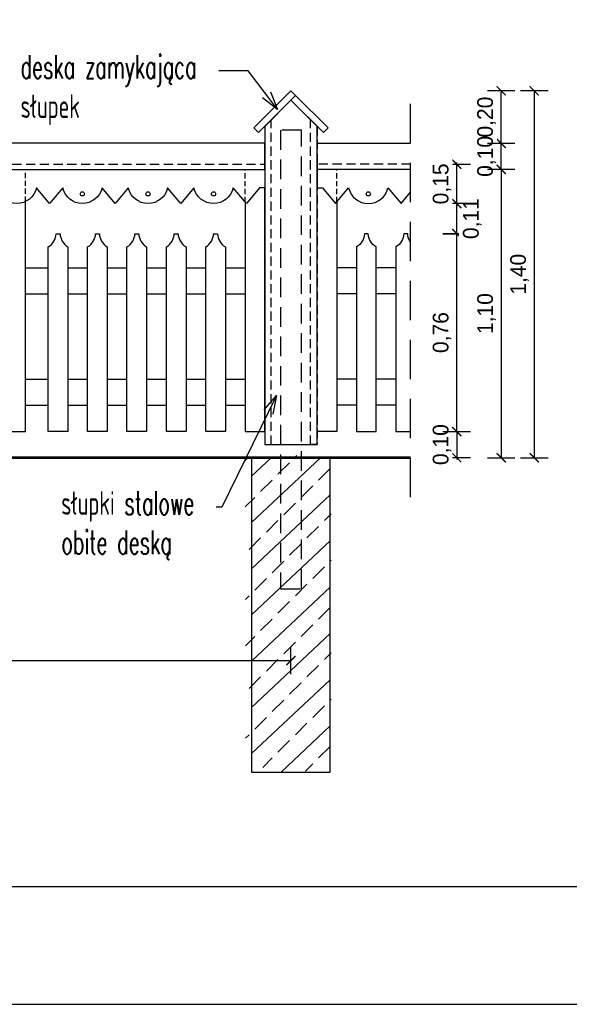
# Model space of a CAD drawing. Extents: x 7460161 to 7461537, y 5624691 to 5625913.
# Tile 2 of 26: x 7460203 to 7460224, y 5625685 to 5625722. Entities that reach past the tile are written whole.
import ezdxf
from ezdxf import colors
from ezdxf.entities.mleader import LeaderData, LeaderLine
from ezdxf.math import Vec2, Vec3

# ---------------------------------------------------------------- set-up
doc = ezdxf.new("R2010")
doc.units = 0
doc.header["$MEASUREMENT"] = 0
doc.linetypes.add('DASHED', pattern=[0.75, 0.5, -0.25])
doc.linetypes.add('DASHEDX2', pattern=[1.5, 1, -0.5])
for name, color, linetype in [('hatch_R&F', 4, 'Continuous'), ('konstr_PROKON', 2, 'Continuous'), ('ozn_graficzne_R&F', 5, 'Continuous'), ('widoki_przerywana_R&F', 4, 'DASHEDX2'), ('widoki_R&F', 4, 'Continuous'), ('więźba_R&F', 3, 'Continuous')]:
    doc.layers.add(name, color=color, linetype=linetype)
doc.layers.add('PODSTAWOWE - teren', color=54, linetype='Continuous', lineweight=50)
doc.styles.add('Skala 50', font='simplex.shx', dxfattribs={"width": 0.9, "height": 10})
doc.styles.add('TECH', font='FL Pismo Techniczne.ttf')
doc.dimstyles.new('K_1-500 (50)', dxfattribs={"dimscale": 5, "dimtxt": 0.12, "dimasz": 0.006999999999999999, "dimexe": 10, "dimexo": 50, "dimgap": 0.04, "dimtad": 1, "dimlfac": 0.1, "dimrnd": 0.01, "dimzin": 1, "dimtxsty": 'TECH', "dimblk": 'SS', "dimcen": 0, "dimdle": 10, "dimse1": 1, "dimse2": 1, "dimclrd": 256, "dimclre": 256, "dimclrt": 7, "dimazin": 0, "dimtfac": 1, "dimtix": 1, "dimtmove": 1, "dimatfit": 3, "dimfxl": 1, "dimtfill": 1, "dimtfillclr": 256, "dimtolj": 1, "dimtzin": 0, "dimlwd": -1, "dimarcsym": 0})

# ---------------------------------------------------------------- blocks, each defined once
blk = doc.blocks.new('SS')
blk.add_line((0, -15), (0, 15))
at = {"const_width": 1.5}
blk.add_lwpolyline([(-5, -5), (5, 5)], dxfattribs=at)
blk = doc.blocks.new('*D187')
at = {"layer": 'Defpoints', "color": 0, "linetype": 'ByBlock'}
for p in [(7460183.580566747, 5625705.860498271), (7460213.580566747, 5625705.860498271), (7460213.580566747, 5625697.619338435)]:
    blk.add_point(p, dxfattribs=at)
at = {"layer": 'widoki_R&F', "linetype": 'ByBlock'}
blk.add_line((7460183.615566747, 5625697.619338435), (7460213.545566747, 5625697.619338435), dxfattribs=at)
at = {"layer": 'widoki_R&F', "linetype": 'ByBlock', "xscale": 0.035, "yscale": 0.035, "zscale": 0.035, "rotation": 180}
blk.add_blockref('SS', (7460183.580566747, 5625697.619338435), dxfattribs=at)
at = {"layer": 'widoki_R&F', "linetype": 'ByBlock', "xscale": 0.035, "yscale": 0.035, "zscale": 0.035}
blk.add_blockref('SS', (7460213.580566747, 5625697.619338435), dxfattribs=at)
at = {"layer": 'widoki_R&F', "color": 7, "linetype": 'ByBlock', "insert": (7460198.580566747, 5625698.179338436), "char_height": 0.6, "attachment_point": 5, "style": 'TECH', "bg_fill": 3, "box_fill_scale": 1.25, "bg_fill_color": 256, "bg_fill_true_color": 13158600, "bg_fill_transparency": 0}
blk.add_mtext('\\A1;3,00', dxfattribs=at)
blk = doc.blocks.new('_Open30')
at = {"color": 0, "linetype": 'ByBlock', "lineweight": -2, "transparency": 16777216}
for p, q in [((-1, 0.2679), (0, 0)), ((0, 0), (-1, -0.2679)), ((0, 0), (-1, 0))]:
    blk.add_line(p, q, dxfattribs=at)
blk = doc.blocks.new('*D191')
at = {"layer": 'Defpoints', "color": 0, "linetype": 'ByBlock'}
for p in [(7460218.14308017, 5625706.360498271), (7460218.14308017, 5625705.360498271)]:
    blk.add_point(p, dxfattribs=at)
at = {"layer": 'widoki_R&F', "linetype": 'ByBlock'}
for p, q in [((7460219.900972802, 5625706.395498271), (7460219.900972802, 5625706.430498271)), ((7460219.900972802, 5625706.360498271), (7460219.900972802, 5625705.360498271)), ((7460219.900972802, 5625705.325498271), (7460219.900972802, 5625705.290498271))]:
    blk.add_line(p, q, dxfattribs=at)
at = {"layer": 'widoki_R&F', "linetype": 'ByBlock', "xscale": 0.035, "yscale": 0.035, "zscale": 0.035}
for p, rotation in [((7460219.900972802, 5625706.360498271), 270), ((7460219.900972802, 5625705.360498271), 90)]:
    blk.add_blockref('SS', p, dxfattribs=dict(at, rotation=rotation))
at = {"layer": 'widoki_R&F', "color": 7, "linetype": 'ByBlock', "insert": (7460219.340972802, 5625705.860498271), "char_height": 0.6, "attachment_point": 5, "rotation": 90, "style": 'TECH', "bg_fill": 3, "box_fill_scale": 1.25, "bg_fill_color": 256, "bg_fill_true_color": 13158600, "bg_fill_transparency": 0}
blk.add_mtext('\\A1;0,10', dxfattribs=at)
at = {"layer": 'Defpoints', "color": 0, "linetype": 'ByBlock'}
blk.add_point((7460219.900972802, 5625705.360498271), dxfattribs=at)
blk = doc.blocks.new('*D192')
at = {"layer": 'Defpoints', "color": 0, "linetype": 'ByBlock'}
for p in [(7460217.955566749, 5625713.910498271), (7460219.900972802, 5625713.910498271), (7460218.14308017, 5625706.360498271)]:
    blk.add_point(p, dxfattribs=at)
at = {"layer": 'widoki_R&F', "linetype": 'ByBlock'}
blk.add_line((7460219.900972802, 5625706.395498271), (7460219.900972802, 5625713.875498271), dxfattribs=at)
at = {"layer": 'widoki_R&F', "linetype": 'ByBlock', "xscale": 0.035, "yscale": 0.035, "zscale": 0.035}
for p, rotation in [((7460219.900972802, 5625713.910498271), 90), ((7460219.900972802, 5625706.360498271), 270)]:
    blk.add_blockref('SS', p, dxfattribs=dict(at, rotation=rotation))
at = {"layer": 'widoki_R&F', "color": 7, "linetype": 'ByBlock', "insert": (7460219.340972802, 5625710.13549827), "char_height": 0.6, "attachment_point": 5, "rotation": 90, "style": 'TECH', "bg_fill": 3, "box_fill_scale": 1.25, "bg_fill_color": 256, "bg_fill_true_color": 13158600, "bg_fill_transparency": 0}
blk.add_mtext('\\A1;0,76', dxfattribs=at)
blk = doc.blocks.new('*D193')
at = {"layer": 'Defpoints', "color": 0, "linetype": 'ByBlock'}
for p in [(7460217.780566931, 5625715.060498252), (7460218.030566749, 5625713.910498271)]:
    blk.add_point(p, dxfattribs=at)
at = {"layer": 'widoki_R&F', "linetype": 'ByBlock'}
blk.add_line((7460219.900972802, 5625713.945498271), (7460219.900972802, 5625715.025498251), dxfattribs=at)
at = {"layer": 'widoki_R&F', "linetype": 'ByBlock', "xscale": 0.035, "yscale": 0.035, "zscale": 0.035}
for p, rotation in [((7460219.900972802, 5625715.060498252), 90), ((7460219.900972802, 5625713.910498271), 270)]:
    blk.add_blockref('SS', p, dxfattribs=dict(at, rotation=rotation))
at = {"layer": 'widoki_R&F', "color": 7, "linetype": 'ByBlock', "insert": (7460220.492850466, 5625714.485498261), "char_height": 0.6, "attachment_point": 5, "rotation": 90, "style": 'TECH', "bg_fill": 3, "box_fill_scale": 1.25, "bg_fill_color": 256, "bg_fill_true_color": 13158600, "bg_fill_transparency": 0}
blk.add_mtext('\\A1;0,11', dxfattribs=at)
at = {"layer": 'Defpoints', "color": 0, "linetype": 'ByBlock'}
blk.add_point((7460219.900972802, 5625715.060498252), dxfattribs=at)
blk = doc.blocks.new('*D194')
at = {"layer": 'Defpoints', "color": 0, "linetype": 'ByBlock'}
for p in [(7460217.780566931, 5625716.560498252), (7460217.780566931, 5625715.060498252)]:
    blk.add_point(p, dxfattribs=at)
at = {"layer": 'widoki_R&F', "linetype": 'ByBlock'}
for p, q in [((7460219.900972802, 5625716.595498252), (7460219.900972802, 5625716.630498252)), ((7460219.900972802, 5625715.060498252), (7460219.900972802, 5625716.560498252)), ((7460219.900972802, 5625715.025498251), (7460219.900972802, 5625714.990498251))]:
    blk.add_line(p, q, dxfattribs=at)
at = {"layer": 'widoki_R&F', "linetype": 'ByBlock', "xscale": 0.035, "yscale": 0.035, "zscale": 0.035}
for p, rotation in [((7460219.900972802, 5625716.560498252), 270), ((7460219.900972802, 5625715.060498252), 90)]:
    blk.add_blockref('SS', p, dxfattribs=dict(at, rotation=rotation))
at = {"layer": 'widoki_R&F', "color": 7, "linetype": 'ByBlock', "insert": (7460219.340972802, 5625715.810498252), "char_height": 0.6, "attachment_point": 5, "rotation": 90, "style": 'TECH', "bg_fill": 3, "box_fill_scale": 1.25, "bg_fill_color": 256, "bg_fill_true_color": 13158600, "bg_fill_transparency": 0}
blk.add_mtext('\\A1;0,15', dxfattribs=at)
at = {"layer": 'Defpoints', "color": 0, "linetype": 'ByBlock'}
blk.add_point((7460219.900972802, 5625716.560498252), dxfattribs=at)
blk = doc.blocks.new('*D195')
at = {"layer": 'Defpoints', "color": 0, "linetype": 'ByBlock'}
for p in [(7460218.14308017, 5625717.360498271), (7460218.14308017, 5625716.360498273)]:
    blk.add_point(p, dxfattribs=at)
at = {"layer": 'widoki_R&F', "linetype": 'ByBlock'}
for p, q in [((7460221.596539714, 5625717.395498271), (7460221.596539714, 5625717.430498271)), ((7460221.596539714, 5625716.360498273), (7460221.596539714, 5625717.360498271)), ((7460221.596539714, 5625716.325498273), (7460221.596539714, 5625716.290498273))]:
    blk.add_line(p, q, dxfattribs=at)
at = {"layer": 'widoki_R&F', "linetype": 'ByBlock', "xscale": 0.035, "yscale": 0.035, "zscale": 0.035}
for p, rotation in [((7460221.596539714, 5625717.360498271), 270), ((7460221.596539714, 5625716.360498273), 90)]:
    blk.add_blockref('SS', p, dxfattribs=dict(at, rotation=rotation))
at = {"layer": 'widoki_R&F', "color": 7, "linetype": 'ByBlock', "insert": (7460221.036539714, 5625716.860498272), "char_height": 0.6, "attachment_point": 5, "rotation": 90, "style": 'TECH', "bg_fill": 3, "box_fill_scale": 1.25, "bg_fill_color": 256, "bg_fill_true_color": 13158600, "bg_fill_transparency": 0}
blk.add_mtext('\\A1;0,10', dxfattribs=at)
at = {"layer": 'Defpoints', "color": 0, "linetype": 'ByBlock'}
blk.add_point((7460221.596539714, 5625717.360498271), dxfattribs=at)
blk = doc.blocks.new('*D196')
at = {"layer": 'Defpoints', "color": 0, "linetype": 'ByBlock'}
for p in [(7460218.14308017, 5625716.360498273), (7460218.14308017, 5625705.360498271), (7460221.596539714, 5625705.360498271)]:
    blk.add_point(p, dxfattribs=at)
at = {"layer": 'widoki_R&F', "linetype": 'ByBlock'}
blk.add_line((7460221.596539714, 5625716.325498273), (7460221.596539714, 5625705.395498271), dxfattribs=at)
at = {"layer": 'widoki_R&F', "linetype": 'ByBlock', "xscale": 0.035, "yscale": 0.035, "zscale": 0.035}
for p, rotation in [((7460221.596539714, 5625716.360498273), 90), ((7460221.596539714, 5625705.360498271), 270)]:
    blk.add_blockref('SS', p, dxfattribs=dict(at, rotation=rotation))
at = {"layer": 'widoki_R&F', "color": 7, "linetype": 'ByBlock', "insert": (7460221.036539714, 5625710.860498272), "char_height": 0.6, "attachment_point": 5, "rotation": 90, "style": 'TECH', "bg_fill": 3, "box_fill_scale": 1.25, "bg_fill_color": 256, "bg_fill_true_color": 13158600, "bg_fill_transparency": 0}
blk.add_mtext('\\A1;1,10', dxfattribs=at)
blk = doc.blocks.new('*D197')
at = {"layer": 'Defpoints', "color": 0, "linetype": 'ByBlock'}
for p in [(7460213.580566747, 5625719.360498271), (7460214.580566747, 5625717.360498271)]:
    blk.add_point(p, dxfattribs=at)
at = {"layer": 'widoki_R&F', "linetype": 'ByBlock'}
blk.add_line((7460221.596539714, 5625717.395498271), (7460221.596539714, 5625719.325498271), dxfattribs=at)
at = {"layer": 'widoki_R&F', "linetype": 'ByBlock', "xscale": 0.035, "yscale": 0.035, "zscale": 0.035}
for p, rotation in [((7460221.596539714, 5625719.360498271), 90), ((7460221.596539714, 5625717.360498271), 270)]:
    blk.add_blockref('SS', p, dxfattribs=dict(at, rotation=rotation))
at = {"layer": 'widoki_R&F', "color": 7, "linetype": 'ByBlock', "insert": (7460221.036539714, 5625718.360498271), "char_height": 0.6, "attachment_point": 5, "rotation": 90, "style": 'TECH', "bg_fill": 3, "box_fill_scale": 1.25, "bg_fill_color": 256, "bg_fill_true_color": 13158600, "bg_fill_transparency": 0}
blk.add_mtext('\\A1;0,20', dxfattribs=at)
at = {"layer": 'Defpoints', "color": 0, "linetype": 'ByBlock'}
blk.add_point((7460221.596539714, 5625719.360498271), dxfattribs=at)
blk = doc.blocks.new('*D198')
at = {"layer": 'Defpoints', "color": 0, "linetype": 'ByBlock'}
for p in [(7460213.580566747, 5625719.360498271), (7460218.14308017, 5625705.360498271), (7460222.855235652, 5625705.360498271)]:
    blk.add_point(p, dxfattribs=at)
at = {"layer": 'widoki_R&F', "linetype": 'ByBlock'}
blk.add_line((7460222.855235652, 5625719.325498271), (7460222.855235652, 5625705.395498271), dxfattribs=at)
at = {"layer": 'widoki_R&F', "linetype": 'ByBlock', "xscale": 0.035, "yscale": 0.035, "zscale": 0.035}
for p, rotation in [((7460222.855235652, 5625719.360498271), 90), ((7460222.855235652, 5625705.360498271), 270)]:
    blk.add_blockref('SS', p, dxfattribs=dict(at, rotation=rotation))
at = {"layer": 'widoki_R&F', "color": 7, "linetype": 'ByBlock', "insert": (7460222.295235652, 5625712.360498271), "char_height": 0.6, "attachment_point": 5, "rotation": 90, "style": 'TECH', "bg_fill": 3, "box_fill_scale": 1.25, "bg_fill_color": 256, "bg_fill_true_color": 13158600, "bg_fill_transparency": 0}
blk.add_mtext('\\A1;1,40', dxfattribs=at)

msp = doc.modelspace()

# ---------------------------------------------------------------- hatches: boundary and pattern name
at = {"layer": 'hatch_R&F', "linetype": 'ByBlock'}
h = msp.add_hatch(dxfattribs=at)
h.set_pattern_fill('ANSI33', color=9, scale=5)
h.set_pattern_definition([(45, (-67142326.83916287, -50630736.74339476), (-0.8838834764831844, 0.8838834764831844), []), (45, (-67142325.9552794, -50630736.74339476), (-0.8838834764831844, 0.8838834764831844), [0.6250000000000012, -0.3125000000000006])])
h.paths.add_polyline_path([(7460212.080566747, 5625693.360498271), (7460215.080566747, 5625693.360498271), (7460215.080566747, 5625705.360498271), (7460212.080566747, 5625705.360498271)])

# ---------------------------------------------------------------- linework, layer by layer
at = {"layer": 'Defpoints'}
msp.add_lwpolyline([(7460160.670428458, 5625684.500649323), (7460457.670428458, 5625684.500649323), (7460457.670428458, 5625894.500649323), (7460160.670428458, 5625894.500649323)], close=True, dxfattribs=at)
at = {"layer": 'konstr_PROKON', "color": 4, "linetype": 'ByBlock'}
msp.add_lwpolyline([(7460212.080566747, 5625693.360498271), (7460215.080566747, 5625693.360498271), (7460215.080566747, 5625705.360498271), (7460212.080566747, 5625705.360498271)], close=True, dxfattribs=at)
at = {"layer": 'ozn_graficzne_R&F'}
msp.add_lwpolyline([(7460171.670428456, 5625689.000649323), (7460453.170428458, 5625689.000649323), (7460453.170428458, 5625890.000649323), (7460171.670428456, 5625890.000649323)], close=True, dxfattribs=at)
at = {"layer": 'PODSTAWOWE - teren', "lineweight": 40, "const_width": 0.1}
msp.add_lwpolyline([(7460178.459241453, 5625705.360498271), (7460218.14308017, 5625705.360498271)], dxfattribs=at)
at = {"layer": 'widoki_przerywana_R&F', "color": 9, "ltscale": 1.5}
msp.add_lwpolyline([(7460218.14308017, 5625703.860498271), (7460218.14308017, 5625718.992990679)], dxfattribs=at)
at = {"layer": 'widoki_przerywana_R&F', "color": 9, "ltscale": 0.35}
msp.add_lwpolyline([(7460214.580566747, 5625705.860498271), (7460214.330566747, 5625705.860498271), (7460214.330566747, 5625718.256944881), (7460214.580566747, 5625718.006944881)], close=True, dxfattribs=at)
for points in [[(7460184.580566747, 5625716.360498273), (7460184.580566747, 5625716.560498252), (7460212.580566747, 5625716.560498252), (7460212.580566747, 5625716.360498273)], [(7460218.14308017, 5625716.560498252), (7460214.580566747, 5625716.560498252), (7460214.580566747, 5625716.360498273)]]:
    msp.add_lwpolyline(points, dxfattribs=at)
at = {"layer": 'widoki_przerywana_R&F', "color": 9, "ltscale": 0.2}
for points in [[(7460212.580566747, 5625716.560498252), (7460212.580566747, 5625715.660498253)], [(7460203.455566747, 5625715.13257653), (7460203.455566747, 5625716.360498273)], [(7460211.830566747, 5625715.120498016), (7460211.830566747, 5625716.360498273)], [(7460215.330566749, 5625715.120498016), (7460215.330566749, 5625716.360498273), (7460214.580566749, 5625716.360498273), (7460214.580566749, 5625715.660498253)]]:
    msp.add_lwpolyline(points, dxfattribs=at)
at = {"layer": 'widoki_R&F', "color": 9, "linetype": 'ByBlock'}
for p, q in [((7460203.455566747, 5625712.61049827), (7460204.330566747, 5625712.61049827)), ((7460205.080566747, 5625712.61049827), (7460205.830566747, 5625712.61049827)), ((7460206.580566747, 5625712.61049827), (7460207.330566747, 5625712.61049827)), ((7460208.080566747, 5625712.61049827), (7460208.830566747, 5625712.61049827)), ((7460209.580566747, 5625712.61049827), (7460210.330566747, 5625712.61049827)), ((7460211.080566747, 5625712.61049827), (7460211.830566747, 5625712.61049827)), ((7460216.080566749, 5625712.61049827), (7460215.330566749, 5625712.61049827)), ((7460217.580566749, 5625712.61049827), (7460216.830566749, 5625712.61049827)), ((7460203.455566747, 5625711.61049827), (7460204.330566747, 5625711.61049827)), ((7460205.080566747, 5625711.61049827), (7460205.830566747, 5625711.61049827)), ((7460206.580566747, 5625711.61049827), (7460207.330566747, 5625711.61049827)), ((7460208.080566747, 5625711.61049827), (7460208.830566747, 5625711.61049827)), ((7460209.580566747, 5625711.61049827), (7460210.330566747, 5625711.61049827)), ((7460211.080566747, 5625711.61049827), (7460211.830566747, 5625711.61049827)), ((7460216.080566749, 5625711.61049827), (7460215.330566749, 5625711.61049827)), ((7460217.580566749, 5625711.61049827), (7460216.830566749, 5625711.61049827)), ((7460203.455566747, 5625708.360498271), (7460204.330566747, 5625708.360498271)), ((7460205.080566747, 5625708.360498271), (7460205.830566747, 5625708.360498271)), ((7460206.580566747, 5625708.360498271), (7460207.330566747, 5625708.360498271)), ((7460208.080566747, 5625708.360498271), (7460208.830566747, 5625708.360498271)), ((7460209.580566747, 5625708.360498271), (7460210.330566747, 5625708.360498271)), ((7460211.080566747, 5625708.360498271), (7460211.830566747, 5625708.360498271)), ((7460216.080566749, 5625708.360498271), (7460215.330566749, 5625708.360498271)), ((7460217.580566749, 5625708.360498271), (7460216.830566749, 5625708.360498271)), ((7460203.455566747, 5625707.360498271), (7460204.330566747, 5625707.360498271)), ((7460205.080566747, 5625707.360498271), (7460205.830566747, 5625707.360498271)), ((7460206.580566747, 5625707.360498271), (7460207.330566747, 5625707.360498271)), ((7460208.080566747, 5625707.360498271), (7460208.830566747, 5625707.360498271)), ((7460209.580566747, 5625707.360498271), (7460210.330566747, 5625707.360498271)), ((7460211.080566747, 5625707.360498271), (7460211.830566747, 5625707.360498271)), ((7460216.080566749, 5625707.360498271), (7460215.330566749, 5625707.360498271)), ((7460217.580566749, 5625707.360498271), (7460216.830566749, 5625707.360498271))]:
    msp.add_line(p, q, dxfattribs=at)
at = {"layer": 'widoki_R&F', "color": 4, "linetype": 'ByBlock'}
for points in [[(7460212.343129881, 5625717.769508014), (7460213.757343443, 5625719.183721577), (7460213.580566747, 5625719.360498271), (7460212.166353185, 5625717.946284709)], [(7460214.818003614, 5625717.769508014), (7460213.580566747, 5625719.006944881), (7460213.757343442, 5625719.183721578), (7460214.994780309, 5625717.946284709)], [(7460184.580566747, 5625716.360498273), (7460212.580566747, 5625716.360498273), (7460212.580566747, 5625717.360498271), (7460184.580566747, 5625717.360498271)]]:
    msp.add_lwpolyline(points, close=True, dxfattribs=at)
for points in [[(7460218.14308017, 5625716.360498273), (7460214.580566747, 5625716.360498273), (7460214.580566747, 5625717.360498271), (7460218.14308017, 5625717.360498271)], [(7460211.830566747, 5625715.120498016), (7460211.830566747, 5625706.360498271), (7460212.580566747, 5625706.360498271), (7460212.580566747, 5625715.660498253)], [(7460215.330566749, 5625715.120498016), (7460215.330566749, 5625706.360498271), (7460214.580566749, 5625706.360498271), (7460214.580566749, 5625715.660498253)], [(7460202.705566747, 5625715.188661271), (7460202.705566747, 5625706.360498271), (7460203.455566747, 5625706.360498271), (7460203.455566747, 5625715.13257653)]]:
    msp.add_lwpolyline(points, dxfattribs=at)
for points in [[(7460184.580566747, 5625716.360498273), (7460212.580566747, 5625716.360498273), (7460212.580566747, 5625715.660498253), (7460212.38056655, 5625715.660498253), (7460211.88056655, 5625715.060498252), (7460211.38056655, 5625715.660498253, -0.8000000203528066), (7460209.880566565, 5625715.660498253), (7460209.380566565, 5625715.060498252), (7460208.880566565, 5625715.660498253, -0.8000000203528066), (7460207.38056658, 5625715.660498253), (7460206.88056658, 5625715.060498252), (7460206.380566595, 5625715.660498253, -0.8000000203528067), (7460204.880566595, 5625715.660498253), (7460204.38056661, 5625715.060498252), (7460203.88056661, 5625715.660498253, -0.8000000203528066), (7460202.380566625, 5625715.660498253)], [(7460218.14308017, 5625716.360498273), (7460214.580566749, 5625716.360498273), (7460214.580566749, 5625715.660498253), (7460214.780566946, 5625715.660498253), (7460215.280566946, 5625715.060498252), (7460215.780566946, 5625715.660498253, 0.8000000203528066), (7460217.280566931, 5625715.660498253), (7460217.780566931, 5625715.060498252), (7460218.14308017, 5625715.49551414)], [(7460218.143080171, 5625713.577118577, -0.1530981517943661), (7460218.030566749, 5625713.910498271), (7460217.88056675, 5625713.91049827, -0.2653613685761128), (7460217.580566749, 5625713.410498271), (7460217.580566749, 5625706.360498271), (7460218.14308017, 5625706.360498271)]]:
    msp.add_lwpolyline(points, format="xyb", dxfattribs=at)
for points in [[(7460204.780566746, 5625713.91049827, 0.2653613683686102), (7460205.080566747, 5625713.410498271), (7460205.080566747, 5625706.360498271), (7460204.330566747, 5625706.360498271), (7460204.330566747, 5625713.410498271, 0.2653613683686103), (7460204.630566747, 5625713.910498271)], [(7460206.280566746, 5625713.91049827, 0.2653613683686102), (7460206.580566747, 5625713.410498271), (7460206.580566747, 5625706.360498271), (7460205.830566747, 5625706.360498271), (7460205.830566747, 5625713.410498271, 0.2653613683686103), (7460206.130566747, 5625713.910498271)], [(7460207.780566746, 5625713.91049827, 0.2653613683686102), (7460208.080566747, 5625713.410498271), (7460208.080566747, 5625706.360498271), (7460207.330566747, 5625706.360498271), (7460207.330566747, 5625713.410498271, 0.2653613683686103), (7460207.630566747, 5625713.910498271)], [(7460209.280566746, 5625713.91049827, 0.2653613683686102), (7460209.580566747, 5625713.410498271), (7460209.580566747, 5625706.360498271), (7460208.830566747, 5625706.360498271), (7460208.830566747, 5625713.410498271, 0.2653613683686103), (7460209.130566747, 5625713.910498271)], [(7460210.780566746, 5625713.91049827, 0.2653613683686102), (7460211.080566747, 5625713.410498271), (7460211.080566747, 5625706.360498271), (7460210.330566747, 5625706.360498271), (7460210.330566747, 5625713.410498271, 0.2653613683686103), (7460210.630566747, 5625713.910498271)], [(7460216.38056675, 5625713.91049827, -0.2653613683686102), (7460216.080566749, 5625713.410498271), (7460216.080566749, 5625706.360498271), (7460216.830566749, 5625706.360498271), (7460216.830566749, 5625713.410498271, -0.2653613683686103), (7460216.530566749, 5625713.910498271)]]:
    msp.add_lwpolyline(points, format="xyb", close=True, dxfattribs=at)
at = {"layer": 'widoki_R&F', "color": 4}
for centre in [(7460205.630566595, 5625715.429248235), (7460208.13056658, 5625715.429248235), (7460210.630566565, 5625715.429248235), (7460216.530566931, 5625715.429248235)]:
    msp.add_circle(centre, 0.07833320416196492, dxfattribs=at)
at = {"layer": 'więźba_R&F', "color": 4, "linetype": 'ByBlock'}
msp.add_lwpolyline([(7460213.580566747, 5625719.006944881), (7460212.580566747, 5625718.006944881), (7460212.580566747, 5625705.860498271), (7460214.580566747, 5625705.860498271), (7460214.580566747, 5625718.006944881), (7460213.580566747, 5625719.006944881)], dxfattribs=at)

# ---------------------------------------------------------------- leaders
at = {"layer": 'konstr_PROKON', "color": 4, "linetype": 'ByBlock'}
ml = msp.add_multileader_mtext('Standard', dxfattribs=at)
ml.set_content('{\\W0.6;deska zamykająca\\Psłupek}', color=256, style='Skala 50')
ml.set_leader_properties()
ml.set_arrow_properties(name='OPEN30')
ml.build(insert=Vec2(0, 0))
ml.multileader.update_dxf_attribs({"dogleg_length": 5, "arrow_head_size": 0.7000000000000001})
ctx = ml.context
ctx.base_point, ctx.char_height, ctx.arrow_head_size, ctx.landing_gap_size, ctx.plane_origin = Vec3(7460203.072859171, 5625720.12658852), 0.9, 0.7000000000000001, 0.2, Vec3(7453612.817393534, 5626394.403850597)
notes = []
notes.append((ctx, [(0, (1, 1, 0), (7460211.945883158, 5625720.12658852), (-1, 0), 1.118738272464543, [(0, [(7460213.070777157, 5625718.648477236)], 0, [])])]))
ctx.mtext.insert, ctx.mtext.width, ctx.mtext.defined_height = Vec3(7460203.272859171, 5625720.726588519), 9.821898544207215, 4.664295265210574
for ctx, leaders in notes:
    for number, flags, end, landing, length, lines in leaders:
        leader = LeaderData()
        leader.index, (leader.has_last_leader_line, leader.has_dogleg_vector, leader.attachment_direction) = number, flags
        leader.last_leader_point, leader.dogleg_vector, leader.dogleg_length = Vec3(end), Vec3(landing), length
        for number, points, colour, breaks in lines:
            line = LeaderLine()
            line.index, line.vertices, line.color, line.breaks = number, Vec3.list(points), colors.encode_raw_color(colour), breaks
            leader.lines.append(line)
        ctx.leaders.append(leader)

# ---------------------------------------------------------------- next in the draw order: dimensions: what is measured, and where the dimension line sits
at = {"layer": 'widoki_R&F', "linetype": 'ByBlock'}
dim = msp.add_linear_dim(base=(7460219.900972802, 5625705.360498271), p1=(7460218.14308017, 5625706.360498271), p2=(7460218.14308017, 5625705.360498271), angle=90, dimstyle='K_1-500 (50)', override={"dimtxsty": 'TECH'}, dxfattribs=at)
dim.commit()
dim.dimension.update_dxf_attribs({"geometry": '*D191', "text_midpoint": (7460219.340972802, 5625705.860498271)})
dim = msp.add_linear_dim(base=(7460213.580566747, 5625697.619338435), p1=(7460183.580566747, 5625705.860498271), p2=(7460213.580566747, 5625705.860498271), dimstyle='K_1-500 (50)', dxfattribs=at)
dim.commit()
dim.dimension.update_dxf_attribs({"geometry": '*D187', "text_midpoint": (7460198.580566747, 5625698.179338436)})

# ---------------------------------------------------------------- next in the draw order: linework, layer by layer
at = {"layer": 'konstr_PROKON', "color": 4, "linetype": 'DASHED', "ltscale": 1.5}
msp.add_lwpolyline([(7460213.18056675, 5625700.360498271), (7460213.980566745, 5625700.360498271), (7460213.980566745, 5625717.860498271), (7460213.18056675, 5625717.860498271)], close=True, dxfattribs=at)
at = {"layer": 'widoki_przerywana_R&F', "color": 9, "ltscale": 0.35}
msp.add_lwpolyline([(7460212.580566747, 5625705.860498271), (7460212.830566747, 5625705.860498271), (7460212.830566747, 5625718.256944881), (7460212.580566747, 5625718.006944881)], close=True, dxfattribs=at)

# ---------------------------------------------------------------- next in the draw order: dimensions: what is measured, and where the dimension line sits
at = {"layer": 'widoki_R&F', "linetype": 'ByBlock'}
dim = msp.add_linear_dim(base=(7460219.900972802, 5625713.910498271), p1=(7460218.14308017, 5625706.360498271), p2=(7460217.955566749, 5625713.910498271), angle=90, dimstyle='K_1-500 (50)', override={"dimtxsty": 'TECH'}, dxfattribs=at)
dim.commit()
dim.dimension.update_dxf_attribs({"geometry": '*D192', "text_midpoint": (7460219.340972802, 5625710.13549827)})

# ---------------------------------------------------------------- next in the draw order: leaders
at = {"layer": 'konstr_PROKON', "color": 4, "linetype": 'ByBlock'}
ml = msp.add_multileader_mtext('Standard', dxfattribs=at)
ml.set_content('{\\W0.6;słupki stalowe obite deską}', color=256, style='Skala 50')
ml.set_leader_properties()
ml.set_arrow_properties(name='OPEN30')
ml.build(insert=Vec2(0, 0))
ml.multileader.update_dxf_attribs({"dogleg_length": 0.2075545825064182, "arrow_head_size": 0.7000000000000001})
ctx = ml.context
ctx.base_point, ctx.char_height, ctx.arrow_head_size, ctx.landing_gap_size, ctx.plane_origin = Vec3(7460204.626147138, 5625703.471518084), 0.9, 0.7000000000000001, 0.2, Vec3(7453610.206519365, 5626378.25277864)
notes = []
notes.append((ctx, [(0, (1, 1, 0), (7460210.942273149, 5625703.471518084), (-1, 0), 0.2075545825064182, [(0, [(7460213.035514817, 5625707.734258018)], 0, [])])]))
ctx.mtext.insert, ctx.mtext.width, ctx.mtext.defined_height = Vec3(7460204.826147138, 5625704.08223237), 5.784215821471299, 4.664295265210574
for ctx, leaders in notes:
    for number, flags, end, landing, length, lines in leaders:
        leader = LeaderData()
        leader.index, (leader.has_last_leader_line, leader.has_dogleg_vector, leader.attachment_direction) = number, flags
        leader.last_leader_point, leader.dogleg_vector, leader.dogleg_length = Vec3(end), Vec3(landing), length
        for number, points, colour, breaks in lines:
            line = LeaderLine()
            line.index, line.vertices, line.color, line.breaks = number, Vec3.list(points), colors.encode_raw_color(colour), breaks
            leader.lines.append(line)
        ctx.leaders.append(leader)

# ---------------------------------------------------------------- next in the draw order: dimensions: what is measured, and where the dimension line sits
at = {"layer": 'widoki_R&F', "linetype": 'ByBlock'}
dim = msp.add_linear_dim(base=(7460219.900972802, 5625715.060498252), p1=(7460218.030566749, 5625713.910498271), p2=(7460217.780566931, 5625715.060498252), angle=90, dimstyle='K_1-500 (50)', override={"dimtxsty": 'TECH'}, dxfattribs=at)
dim.commit()
dim.dimension.update_dxf_attribs({"geometry": '*D193', "text_midpoint": (7460221.052850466, 5625714.485498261), "dimtype": 160})

# ---------------------------------------------------------------- next in the draw order: dimensions: what is measured, and where the dimension line sits
dim = msp.add_linear_dim(base=(7460219.900972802, 5625716.560498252), p1=(7460217.780566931, 5625715.060498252), p2=(7460217.780566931, 5625716.560498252), angle=90, dimstyle='K_1-500 (50)', override={"dimtxsty": 'TECH'}, dxfattribs=at)
dim.commit()
dim.dimension.update_dxf_attribs({"geometry": '*D194', "text_midpoint": (7460219.340972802, 5625715.810498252)})

# ---------------------------------------------------------------- next in the draw order: dimensions: what is measured, and where the dimension line sits
dim = msp.add_linear_dim(base=(7460221.596539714, 5625717.360498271), p1=(7460218.14308017, 5625716.360498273), p2=(7460218.14308017, 5625717.360498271), angle=90, dimstyle='K_1-500 (50)', override={"dimtxsty": 'TECH'}, dxfattribs=at)
dim.commit()
dim.dimension.update_dxf_attribs({"geometry": '*D195', "text_midpoint": (7460221.036539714, 5625716.860498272)})

# ---------------------------------------------------------------- next in the draw order: dimensions: what is measured, and where the dimension line sits
for base, p1, p2, picture, middle in [((7460221.596539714, 5625719.360498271), (7460214.580566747, 5625717.360498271), (7460213.580566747, 5625719.360498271), '*D197', (7460221.036539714, 5625718.360498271)), ((7460221.596539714, 5625705.360498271), (7460218.14308017, 5625716.360498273), (7460218.14308017, 5625705.360498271), '*D196', (7460221.036539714, 5625710.860498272))]:
    dim = msp.add_linear_dim(base=base, p1=p1, p2=p2, angle=90, dimstyle='K_1-500 (50)', override={"dimtxsty": 'TECH'}, dxfattribs=at)
    dim.commit()
    dim.dimension.update_dxf_attribs({"geometry": picture, "text_midpoint": middle})

# ---------------------------------------------------------------- next in the draw order: dimensions: what is measured, and where the dimension line sits
dim = msp.add_linear_dim(base=(7460222.855235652, 5625705.360498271), p1=(7460213.580566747, 5625719.360498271), p2=(7460218.14308017, 5625705.360498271), angle=90, dimstyle='K_1-500 (50)', override={"dimtxsty": 'TECH'}, dxfattribs=at)
dim.commit()
dim.dimension.update_dxf_attribs({"geometry": '*D198', "text_midpoint": (7460222.295235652, 5625712.360498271)})

doc.saveas('drawing.dxf')
